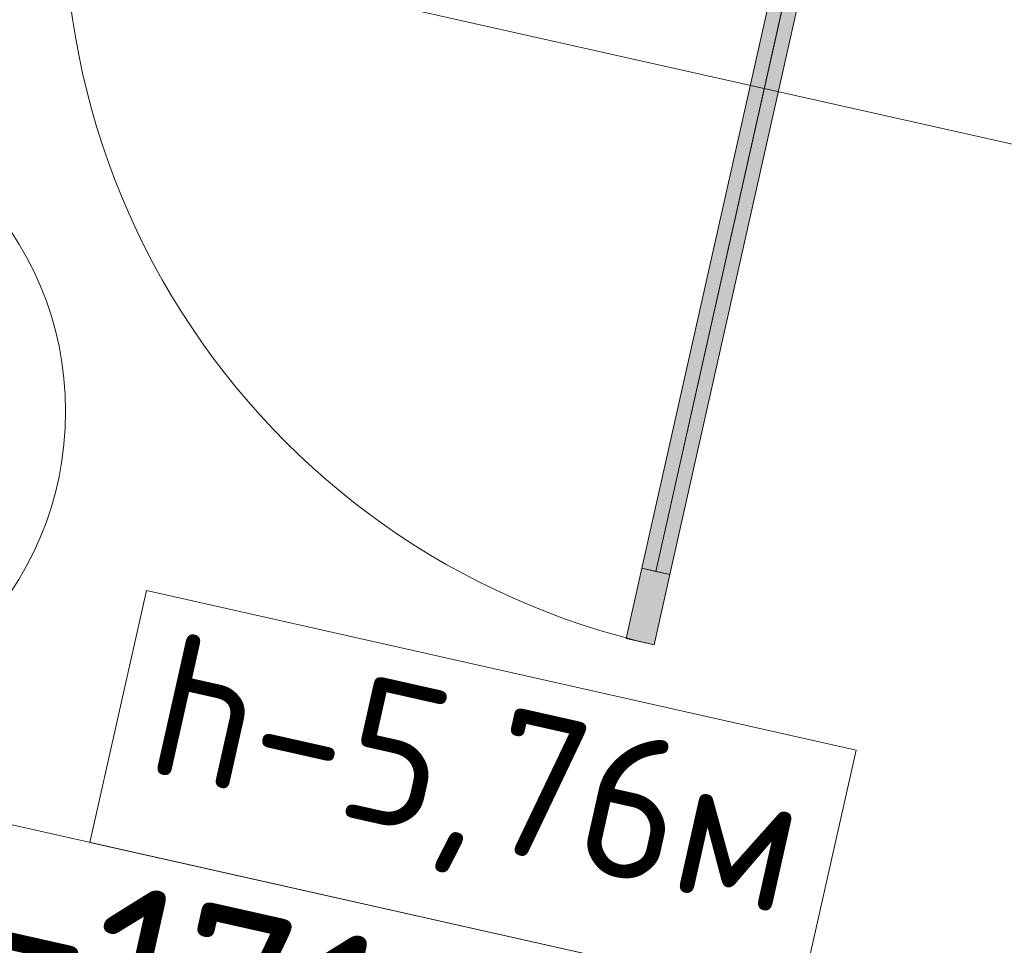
# Model space of a CAD drawing. Header units: millimetres. Extents: x -7218036 to -6936053, y 6003644 to 6210136.
# Tile 41 of 65: x -7183900 to -7182531, y 6137141 to 6138427. Entities that reach past the tile are written whole.
import ezdxf
from ezdxf.enums import TextEntityAlignment as Align

# ---------------------------------------------------------------- set-up
doc = ezdxf.new("R2010")
doc.units = ezdxf.units.MM
doc.header["$MEASUREMENT"] = 0
for name, color, linetype in [('S - автостоянка.АР', 7, 'Continuous'), ('АР-Стены_Перегородки_100_.АР', 7, 'Continuous'), ('АР-Чертеж-Размеры.АР', 7, 'Continuous')]:
    doc.layers.add(name, color=color, linetype=linetype)
for name, color, linetype, lineweight in [('АР-Отметки высот_новые.АР_Ном._пера__120', 7, 'Continuous', 0), ('АР-Чертеж-Размеры.АР_Ном._пера__1', 7, 'Continuous', 0), ('Двери Archicad_Ном._пера__120', 7, 'Continuous', 0), ('Окна Archicad_Ном._пера__120', 7, 'Continuous', 0), ('Паспорта Зон Archicad_Ном._пера__1', 7, 'Continuous', 0)]:
    doc.layers.add(name, color=color, linetype=linetype, lineweight=lineweight)
doc.styles.add('РЎР“Р•РќР•Р\xa0РР\xa0_РЎРўРР›Р¬_1', font='GOST_Common.ttf')
doc.styles.add('РЎР“Р•РќР•Р\xa0РР\xa0_РЎРўРР›Р¬_2', font='calibri.ttf')
doc.dimstyles.new('СГЕНЕРИР_СТИЛЬ__8', dxfattribs={"dimtxt": 150, "dimasz": 190, "dimexe": 0.18, "dimexo": 2000, "dimgap": 0, "dimtad": 1, "dimdec": 0, "dimzin": 0, "dimdsep": 46, "dimtxsty": 'РЎР“Р•РќР•Р\xa0РР\xa0_РЎРўРР›Р¬_1', "dimblk": 'ARROWHEAD_6', "dimblk1": 'ARROWHEAD_6', "dimblk2": 'ARROWHEAD_6', "dimcen": 0.09, "dimclrd": 7, "dimclre": 7, "dimclrt": 7, "dimazin": 0, "dimtfac": 1, "dimtdec": 4, "dimtmove": 0, "dimatfit": 3, "dimfxl": 0, "dimtolj": 1, "dimtzin": 0, "dimarcsym": 0})

# ---------------------------------------------------------------- blocks, each defined once
blk = doc.blocks.new('Тамбур_В501_53_2', base_point=(-7183060.3, 6137497.8))
at = {"layer": 'Паспорта Зон Archicad_Ном._пера__1', "color": 7, "linetype": 'Continuous', "lineweight": 0}
blk.add_circle((-7184286.1, 6137882.7), 450, dxfattribs=at)
at = {"layer": 'Паспорта Зон Archicad_Ном._пера__1', "color": 7, "lineweight": 0, "style": 'РЎР“Р•РќР•Р\xa0РР\xa0_РЎРўРР›Р¬_1'}
blk.add_attdef('ROOM_NUMBER', text='', height=200, rotation=347.3417, dxfattribs=at).set_placement((-7184286.1, 6137883.7), align=Align.MIDDLE_CENTER)
at = {"layer": 'Паспорта Зон Archicad_Ном._пера__1', "color": 7, "lineweight": 0, "style": 'РЎР“Р•РќР•Р\xa0РР\xa0_РЎРўРР›Р¬_2'}
blk.add_attdef('ROOM_AREA', text='', height=200, rotation=347.3417, dxfattribs=at).set_placement((-7182565.1, 6136389.5), align=Align.MIDDLE_RIGHT)
blk = doc.blocks.new('Окно 23[13]_2', base_point=(-6566190.3, 6562677.8))
at = {"layer": 'Окна Archicad_Ном._пера__120', "linetype": 'Continuous', "lineweight": 0, "true_color": 0xffffff}
for points in [[(-7182760.7, 6138576.9), (-7182687.5, 6138560.4), (-7182676.6, 6138609.2), (-7182749.7, 6138625.7)], [(-7182687.5, 6138560.4), (-7182087.5, 6138425.7), (-7182076.6, 6138474.5), (-7182676.6, 6138609.2)], [(-7182003.4, 6138458), (-7182076.6, 6138474.5), (-7182087.5, 6138425.7), (-7182014.3, 6138409.2)]]:
    blk.add_hatch(color=7, dxfattribs=at).paths.add_polyline_path(points)
at = {"layer": 'Окна Archicad_Ном._пера__120', "color": 7, "linetype": 'Continuous', "lineweight": 0}
for p, q in [((-7182749.7, 6138625.7), (-7182727.8, 6138723.2)), ((-7182727.8, 6138723.2), (-7181981.5, 6138555.6)), ((-7182760.7, 6138576.9), (-7182749.7, 6138625.7)), ((-7182760.7, 6138576.9), (-7182749.7, 6138625.7)), ((-7182676.6, 6138609.2), (-7182749.7, 6138625.7)), ((-7182687.5, 6138560.4), (-7182676.6, 6138609.2)), ((-7182076.6, 6138474.5), (-7182676.6, 6138609.2)), ((-7182760.7, 6138576.9), (-7182014.3, 6138409.2)), ((-7182760.7, 6138576.9), (-7182687.5, 6138560.4)), ((-7182687.5, 6138560.4), (-7182087.5, 6138425.7)), ((-7182003.4, 6138458), (-7181981.5, 6138555.6)), ((-7182076.6, 6138474.5), (-7182087.5, 6138425.7)), ((-7182003.4, 6138458), (-7182076.6, 6138474.5)), ((-7182014.3, 6138409.2), (-7182003.4, 6138458)), ((-7182014.3, 6138409.2), (-7182003.4, 6138458)), ((-7182087.5, 6138425.7), (-7182014.3, 6138409.2))]:
    blk.add_line(p, q, dxfattribs=at)
blk = doc.blocks.new('Полуторная Дверь 23[52]_2', base_point=(-6566190.3, 6562677.8))
at = {"layer": 'Двери Archicad_Ном._пера__120', "linetype": 'Continuous', "lineweight": 0, "true_color": 0xffffff}
for points in [[(-7183015.7, 6137660.5), (-7182829.4, 6138489.8), (-7182848.9, 6138494.2), (-7183035.2, 6137664.9)], [(-7182996.2, 6137656.1), (-7182809.9, 6138485.4), (-7182829.4, 6138489.8), (-7183015.7, 6137660.5)], [(-7183018.1, 6137558.5), (-7182996.2, 6137656.1), (-7183035.2, 6137664.9), (-7183057.1, 6137567.3)]]:
    blk.add_hatch(color=7, dxfattribs=at).paths.add_polyline_path(points)
at = {"layer": 'Двери Archicad_Ном._пера__120', "color": 7, "linetype": 'Continuous', "lineweight": 0}
for p, q in [((-7183015.7, 6137660.5), (-7182829.4, 6138489.8)), ((-7183035.2, 6137664.9), (-7183057.1, 6137567.3)), ((-7182996.2, 6137656.1), (-7183035.2, 6137664.9)), ((-7183018.1, 6137558.5), (-7182996.2, 6137656.1)), ((-7183057.1, 6137567.3), (-7183018.1, 6137558.5))]:
    blk.add_line(p, q, dxfattribs=at)
at = {"layer": 'Двери Archicad_Ном._пера__120', "color": 7, "linetype": 'Continuous', "lineweight": 0, "flags": 128}
for points in [[(-7183015.7, 6137660.5), (-7182829.4, 6138489.8), (-7182848.9, 6138494.2), (-7183035.2, 6137664.9)], [(-7182996.2, 6137656.1), (-7182809.9, 6138485.4), (-7182829.4, 6138489.8), (-7183015.7, 6137660.5)]]:
    blk.add_lwpolyline(points, close=True, dxfattribs=at)
at = {"layer": 'Двери Archicad_Ном._пера__120', "color": 7, "linetype": 'Continuous', "lineweight": 0}
for centre, radius, start, end in [((-7184294.5, 6138921.3), 494, 257.3417, 347.3417), ((-7182788, 6138583), 1050, 167.3417, 257.3417)]:
    blk.add_arc(centre, radius, start, end, dxfattribs=at)
blk = doc.blocks.new('Стена_345_2', base_point=(-7185110.7, 6139181.5))
at = {"layer": 'Двери Archicad_Ном._пера__120', "color": 7, "linetype": 'Continuous', "lineweight": 0}
blk.add_blockref('Полуторная Дверь 23[52]_2', (-6566190.3, 6562677.8), dxfattribs=at)
at = {"layer": 'Окна Archicad_Ном._пера__120', "color": 7, "linetype": 'Continuous', "lineweight": 0}
blk.add_blockref('Окно 23[13]_2', (-6566190.3, 6562677.8), dxfattribs=at)
blk = doc.blocks.new('*D1117', base_point=(-6566190.3, 6562677.8))
at = {"layer": 'АР-Чертеж-Размеры.АР_Ном._пера__1', "color": 7, "linetype": 'Continuous', "lineweight": 0}
for p, q in [((-7185069.5, 6138634.8), (-7184987.4, 6139000.7)), ((-7184909, 6138893.4), (-7185147.9, 6138742.1)), ((-7185174.8, 6138850.6), (-7185028.5, 6138817.7)), ((-7185028.5, 6138817.7), (-7182130.3, 6138166.8)), ((-7182171.4, 6137983.9), (-7182089.2, 6138349.8)), ((-7182249.8, 6138091.2), (-7182010.8, 6138242.5)), ((-7182130.3, 6138166.8), (-7181983.9, 6138134))]:
    blk.add_line(p, q, dxfattribs=at)
at = {"layer": 'АР-Чертеж-Размеры.АР_Ном._пера__1', "color": 7, "lineweight": 0, "insert": (-7183805.4, 6138573.8), "char_height": 150, "attachment_point": 7, "rotation": 347.3417, "style": 'РЎР“Р•РќР•Р\xa0РР\xa0_РЎРўРР›Р¬_1'}
blk.add_mtext('\\A1;{\\pql;\\fGOST Common|b0|i0|c204|p0;\\W1.000000;2\xa0970}', dxfattribs=at)
blk = doc.blocks.new('ARROWHEAD_6')
at = {"color": 0, "linetype": 'Continuous', "lineweight": 0}
for p, q in [((-0.5, -0.5), (0.5, 0.5)), ((0, 0), (-1, 0))]:
    blk.add_line(p, q, dxfattribs=at)

msp = doc.modelspace()

# ---------------------------------------------------------------- linework, layer by layer
at = {"layer": 'АР-Отметки высот_новые.АР_Ном._пера__120', "color": 7, "linetype": 'Continuous', "lineweight": 0, "flags": 128}
for points in [[(-7183723.7, 6137633.7), (-7182737.2, 6137412.1), (-7182815.8, 6137062), (-7183802.3, 6137283.6)], [(-7184964.8, 6137544.7), (-7182815.8, 6137062), (-7182908.6, 6136648.8), (-7185057.6, 6137131.4)]]:
    msp.add_lwpolyline(points, close=True, dxfattribs=at)

# ---------------------------------------------------------------- block references
at = {"layer": 'S - автостоянка.АР', "color": 7, "linetype": 'Continuous', "lineweight": 0}
msp.add_blockref('Тамбур_В501_53_2', (-7183060.3, 6137497.8), dxfattribs=at)
at = {"layer": 'АР-Стены_Перегородки_100_.АР', "color": 7, "lineweight": 0}
msp.add_blockref('Стена_345_2', (-7185110.7, 6139181.5), dxfattribs=at)

# ---------------------------------------------------------------- texts
at = {"layer": 'АР-Отметки высот_новые.АР_Ном._пера__120', "color": 7, "linetype": 'Continuous', "lineweight": 0, "attachment_point": 5, "rotation": 347.3417, "style": 'РЎР“Р•РќР•Р\xa0РР\xa0_РЎРўРР›Р¬_1'}
for s, insert, char_height in [('\\A1;{\\pqc;\\fGOST Common|b0|i0|c204|p0;\\W1.000000;h-\\fGOST Common|b0|i0|c204|p0;\\W1.000000;5,76\\fGOST Common|b0|i0|c204|p0;\\W1.000000;м}', (-7183267.5, 6137358.1), 200), ('\\A1;{\\pqc;\\fGOST Common|b0|i0|c204|p0;\\W1.000000;+0,40=171,5}', (-7183933.8, 6137109.5), 250)]:
    msp.add_mtext(s, dxfattribs=dict(at, insert=insert, char_height=char_height))

# ---------------------------------------------------------------- dimensions: what is measured, and where the dimension line sits
at = {"layer": 'АР-Чертеж-Размеры.АР', "color": 7, "linetype": 'Continuous', "lineweight": 0}
dim = msp.add_linear_dim(base=(-7182130.3, 6138166.8), p1=(-7185028.5, 6138817.7), p2=(-7182130.3, 6138166.8), angle=347.3417, dimstyle='СГЕНЕРИР_СТИЛЬ__8', dxfattribs=at)
dim.commit()
dim.dimension.update_dxf_attribs({"geometry": '*D1117', "text_midpoint": (-7183538, 6138590.6), "dimtype": 160, "text_rotation": 347.3417})

doc.saveas('drawing.dxf')
